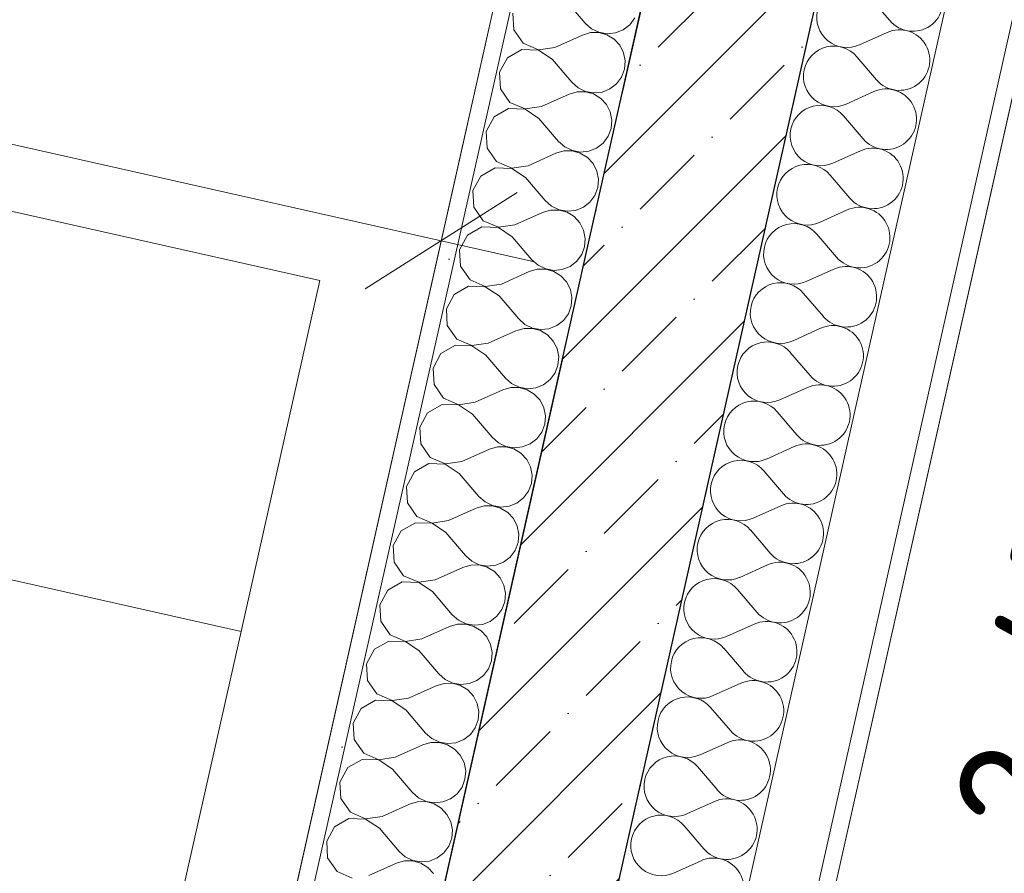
# Model space of a CAD drawing. Header units: millimetres. Extents: x -7218036 to -6972305, y 6116614 to 6334349.
# Tile 177 of 184: x -7168273 to -7167113, y 6147984 to 6148989. Entities that reach past the tile are written whole.
import ezdxf
from ezdxf.enums import TextEntityAlignment as Align

# ---------------------------------------------------------------- set-up
doc = ezdxf.new("R2010")
doc.units = ezdxf.units.MM
doc.header["$MEASUREMENT"] = 0
doc.linetypes.add('Штрихпунктирная', pattern=[670.277762, 352.777767, -176.388884, 0, -141.111112])
for name, color, linetype in [('S - МОП.АР', 7, 'Continuous'), ('АР-Стены_внешние_.АР', 7, 'Continuous'), ('АР-Стены_внутренние_пилоны.АР', 7, 'Continuous'), ('АР-Чертеж-Оси_Осевые размеры.АР', 7, 'Continuous'), ('АР-Чертеж-Размеры.АР', 7, 'Continuous')]:
    doc.layers.add(name, color=color, linetype=linetype)
for name, color, linetype, lineweight in [('АР-Отметки высот.АР_Ном._пера__120', 7, 'Continuous', 0), ('АР-Стены_внешние_.АР_Ном._пера__1', 7, 'Continuous', 0), ('АР-Стены_внешние_.АР_Ном._пера__120', 7, 'Continuous', 0), ('АР-Стены_внутренние_пилоны.АР_Ном._пера__1', 7, 'Continuous', 30), ('АР-Чертеж-Оси_Осевые размеры.АР_Ном._пера__1', 7, 'Continuous', 0), ('АР-Чертеж-Оси_Осевые размеры.АР_Ном._пера__120', 7, 'Continuous', 0), ('АР-Чертеж-Размеры.АР_Ном._пера__1', 7, 'Continuous', 0)]:
    doc.layers.add(name, color=color, linetype=linetype, lineweight=lineweight)
doc.styles.add('РЎР“Р•РќР•Р\xa0Р\x98Р\xa0_РЎРўР\x98Р›Р¬_3', font='GOTHIC.TTF')
doc.styles.add('РЎР“Р•РќР•Р\xa0Р\x98Р\xa0_РЎРўР\x98Р›Р¬_5', font='GOST_Common.ttf')
doc.dimstyles.new('СГЕНЕРИР_СТИЛЬ__1', dxfattribs={"dimtxt": 150, "dimasz": 142.5, "dimexe": 0.18, "dimexo": 0.0625, "dimgap": 0, "dimtad": 1, "dimdec": 0, "dimzin": 0, "dimdsep": 46, "dimtxsty": 'РЎР“Р•РќР•Р\xa0Р\x98Р\xa0_РЎРўР\x98Р›Р¬_5', "dimblk": 'ARROWHEAD_6', "dimblk1": 'ARROWHEAD_6', "dimblk2": 'ARROWHEAD_6', "dimcen": 0.09, "dimse1": 1, "dimse2": 1, "dimclrd": 7, "dimclre": 7, "dimclrt": 7, "dimazin": 0, "dimtfac": 1, "dimtdec": 4, "dimtmove": 0, "dimatfit": 3, "dimfxl": 1, "dimtolj": 1, "dimtzin": 0, "dimarcsym": 0})
doc.dimstyles.new('СГЕНЕРИР_СТИЛЬ__2', dxfattribs={"dimtxt": 150, "dimasz": 142.5, "dimexe": 0.18, "dimexo": 0.0625, "dimgap": 0, "dimtad": 1, "dimdec": 0, "dimzin": 0, "dimdsep": 46, "dimtxsty": 'РЎР“Р•РќР•Р\xa0Р\x98Р\xa0_РЎРўР\x98Р›Р¬_5', "dimblk": 'ARROWHEAD_6', "dimblk1": 'ARROWHEAD_6', "dimblk2": 'ARROWHEAD_6', "dimcen": 0.09, "dimse1": 1, "dimse2": 1, "dimclrd": 7, "dimclre": 7, "dimclrt": 7, "dimazin": 0, "dimtfac": 1, "dimtdec": 4, "dimtmove": 2, "dimatfit": 3, "dimfxl": 1, "dimtolj": 1, "dimtzin": 0, "dimarcsym": 0})
doc.dimstyles.new('СГЕНЕРИР_СТИЛЬ__5', dxfattribs={"dimtxt": 400, "dimasz": 142.5, "dimexe": 0.18, "dimexo": 0.0625, "dimgap": 0, "dimtad": 1, "dimdec": 0, "dimzin": 0, "dimdsep": 46, "dimtxsty": 'РЎР“Р•РќР•Р\xa0Р\x98Р\xa0_РЎРўР\x98Р›Р¬_3', "dimblk": 'ARROWHEAD_6', "dimblk1": 'ARROWHEAD_6', "dimblk2": 'ARROWHEAD_6', "dimcen": 0.09, "dimse1": 1, "dimse2": 1, "dimclrd": 7, "dimclre": 7, "dimclrt": 7, "dimazin": 0, "dimtfac": 1, "dimtdec": 4, "dimtmove": 2, "dimatfit": 3, "dimfxl": 1, "dimtolj": 1, "dimtzin": 0, "dimarcsym": 0})

# ---------------------------------------------------------------- blocks, each defined once
blk = doc.blocks.new('*X751', base_point=(-6566190.3, 6562677.8))
at = {"layer": 'АР-Стены_внешние_.АР_Ном._пера__1', "color": 7, "linetype": 'Continuous', "lineweight": 0}
for p, q in [((-7167248.2, 6148988.1), (-7167271.4, 6149015.2)), ((-7167251.3, 6148974.1), (-7167283.9, 6148959.5)), ((-7167263.8, 6148918.4), (-7167287, 6148945.5)), ((-7167267, 6148904.4), (-7167299.5, 6148889.8)), ((-7167279.5, 6148848.7), (-7167302.7, 6148875.9)), ((-7167282.6, 6148834.7), (-7167315.2, 6148820.1)), ((-7167295.1, 6148779), (-7167318.3, 6148806.2)), ((-7167298.3, 6148765.1), (-7167330.8, 6148750.4)), ((-7167310.8, 6148709.3), (-7167334, 6148736.5)), ((-7167313.9, 6148695.4), (-7167346.5, 6148680.7)), ((-7167326.4, 6148639.6), (-7167349.6, 6148666.8)), ((-7167329.6, 6148625.7), (-7167362.1, 6148611)), ((-7167342.1, 6148569.9), (-7167365.3, 6148597.1)), ((-7167345.2, 6148556), (-7167377.8, 6148541.3)), ((-7167357.7, 6148500.2), (-7167380.9, 6148527.4)), ((-7167360.9, 6148486.3), (-7167393.4, 6148471.6)), ((-7167373.4, 6148430.5), (-7167396.6, 6148457.7)), ((-7167376.5, 6148416.6), (-7167409.1, 6148401.9)), ((-7167389, 6148360.8), (-7167412.2, 6148388)), ((-7167392.2, 6148346.9), (-7167424.8, 6148332.2)), ((-7167404.7, 6148291.1), (-7167427.9, 6148318.3)), ((-7167407.8, 6148277.2), (-7167440.4, 6148262.6)), ((-7167420.4, 6148221.5), (-7167443.5, 6148248.6)), ((-7167423.5, 6148207.5), (-7167456.1, 6148192.9)), ((-7167436, 6148151.8), (-7167459.2, 6148178.9)), ((-7167439.1, 6148137.8), (-7167471.7, 6148123.2)), ((-7167451.7, 6148082.1), (-7167474.8, 6148109.2)), ((-7167454.8, 6148068.1), (-7167487.4, 6148053.5)), ((-7167467.3, 6148012.4), (-7167490.5, 6148039.5)), ((-7167470.4, 6147998.4), (-7167503, 6147983.8))]:
    blk.add_line(p, q, dxfattribs=at)
for centre, start, end in [((-7167221, 6149011.2), 220.4716, 114.2114), ((-7167298.5, 6148992.1), 167.3415, 294.2114), ((-7167236.7, 6148941.6), 220.4716, 114.2114), ((-7167314.2, 6148922.4), 40.4716, 167.3415), ((-7167314.2, 6148922.4), 167.3415, 294.2114), ((-7167252.3, 6148871.9), 220.4716, 114.2114), ((-7167329.8, 6148852.7), 40.4716, 167.3415), ((-7167329.8, 6148852.7), 167.3415, 294.2114), ((-7167268, 6148802.2), 220.4716, 114.2114), ((-7167345.5, 6148783), 40.4716, 167.3415), ((-7167345.5, 6148783), 167.3415, 294.2114), ((-7167283.6, 6148732.5), 220.4716, 114.2114), ((-7167361.1, 6148713.3), 40.4716, 167.3415), ((-7167361.1, 6148713.3), 167.3415, 294.2114), ((-7167299.3, 6148662.8), 220.4716, 114.2114), ((-7167376.8, 6148643.6), 40.4716, 167.3415), ((-7167376.8, 6148643.6), 167.3415, 294.2114), ((-7167314.9, 6148593.1), 220.4716, 114.2114), ((-7167392.4, 6148573.9), 40.4716, 167.3415), ((-7167392.4, 6148573.9), 167.3415, 294.2114), ((-7167330.6, 6148523.4), 220.4716, 114.2114), ((-7167408.1, 6148504.2), 40.4716, 167.3415), ((-7167408.1, 6148504.2), 167.3415, 294.2114), ((-7167346.2, 6148453.7), 220.4716, 114.2114), ((-7167423.7, 6148434.5), 40.4716, 167.3415), ((-7167423.7, 6148434.5), 167.3415, 294.2114), ((-7167361.9, 6148384), 220.4716, 114.2114), ((-7167439.4, 6148364.8), 40.4716, 167.3415), ((-7167439.4, 6148364.8), 167.3415, 294.2114), ((-7167377.5, 6148314.3), 220.4716, 114.2114), ((-7167455.1, 6148295.1), 40.4716, 167.3415), ((-7167455.1, 6148295.1), 167.3415, 294.2114), ((-7167393.2, 6148244.6), 220.4716, 114.2114), ((-7167470.7, 6148225.4), 40.4716, 167.3415), ((-7167470.7, 6148225.4), 167.3415, 294.2114), ((-7167408.8, 6148174.9), 220.4716, 114.2114), ((-7167486.4, 6148155.7), 40.4716, 167.3415), ((-7167486.4, 6148155.7), 167.3415, 294.2114), ((-7167424.5, 6148105.2), 220.4716, 114.2114), ((-7167502, 6148086.1), 40.4716, 167.3415), ((-7167502, 6148086.1), 167.3415, 294.2114), ((-7167440.1, 6148035.6), 220.4716, 114.2114), ((-7167517.7, 6148016.4), 40.4716, 167.3415), ((-7167517.7, 6148016.4), 167.3415, 294.2114), ((-7167455.8, 6147965.9), 220.4716, 114.2114)]:
    blk.add_arc(centre, 35.7, start, end, dxfattribs=at)
blk = doc.blocks.new('Стена_259_7', base_point=(-7167944.2, 6146752.9))
at = {"layer": 'АР-Стены_внешние_.АР', "linetype": 'Continuous', "lineweight": 0, "true_color": 0x000000}
h = blk.add_hatch(dxfattribs=at)
h.set_pattern_fill('ЖЕЛЕЗОБЕТОН__PROJECT__0007', color=18, style=0, pattern_type=2)
h.set_pattern_definition([(45, (-6566190.34, 6562677.8), (-84.852814, 84.852814), []), (45, (-6566232.77, 6562720.22), (-84.852814, 84.852814), [90, -30, 0, -30])])
h.paths.add_polyline_path([(-7167484.1, 6149170.1), (-7167507.2, 6149154.8), (-7168046.1, 6146755.3), (-7167805.2, 6146915.3), (-7167307.7, 6149130.5)])
at = {"layer": 'АР-Стены_внешние_.АР_Ном._пера__1', "color": 7, "linetype": 'Continuous', "lineweight": 0}
for p, q in [((-7167523.6, 6147119.6), (-7167006.6, 6149421.6)), ((-7167606, 6147117.6), (-7167117.5, 6149292.8))]:
    blk.add_line(p, q, dxfattribs=at)
at = {"layer": 'АР-Стены_внешние_.АР_Ном._пера__1', "color": 7, "linetype": 'Continuous', "lineweight": 30}
blk.add_line((-7167769.9, 6147072.5), (-7167307.7, 6149130.5), dxfattribs=at)
at = {"layer": 'АР-Стены_внешние_.АР_Ном._пера__1', "color": 7, "linetype": 'Continuous', "lineweight": 0, "flags": 128}
blk.add_lwpolyline([(-7167504.1, 6147115.2), (-7166969.5, 6149495.3)], dxfattribs=at)
at = {"layer": 'АР-Стены_внешние_.АР_Ном._пера__1', "color": 7, "linetype": 'Continuous', "lineweight": 30, "flags": 128}
blk.add_lwpolyline([(-7167507.2, 6149154.8), (-7168046.1, 6146755.3)], dxfattribs=at)
at = {"layer": 'АР-Стены_внешние_.АР', "color": 7, "lineweight": 0}
blk.add_blockref('*X751', (-6566190.3, 6562677.8), dxfattribs=at)
blk = doc.blocks.new('Стандартный Маркер Сетки[149]_7', base_point=(-7167491.3, 6149223.3))
at = {"layer": 'АР-Чертеж-Оси_Осевые размеры.АР_Ном._пера__120', "color": 7, "linetype": 'Штрихпунктирная', "lineweight": 0}
for q in [(-7167491.3, 6149223.3), (-7172273, 6127933.2)]:
    blk.add_line((-7167710.4, 6148247.6), q, dxfattribs=at)
at = {"layer": 'АР-Чертеж-Оси_Осевые размеры.АР_Ном._пера__120', "color": 7, "lineweight": 0, "style": 'РЎР“Р•РќР•Р\xa0Р\x98Р\xa0_РЎРўР\x98Р›Р¬_3'}
blk.add_attdef('AC_MarkerText_1', text='', height=350, rotation=347.3417, dxfattribs=at).set_placement((-7172531.7, 6126650.8), align=Align.TOP_CENTER)
blk = doc.blocks.new('Стандартный Маркер Сетки[181]_7', base_point=(-7167491.3, 6149223.3))
at = {"layer": 'АР-Чертеж-Оси_Осевые размеры.АР_Ном._пера__120', "color": 7, "linetype": 'Штрихпунктирная', "lineweight": 0}
for q in [(-7167491.3, 6149223.3), (-7172273, 6127933.2)]:
    blk.add_line((-7167710.4, 6148247.6), q, dxfattribs=at)
at = {"layer": 'АР-Чертеж-Оси_Осевые размеры.АР_Ном._пера__120', "color": 7, "lineweight": 0, "style": 'РЎР“Р•РќР•Р\xa0Р\x98Р\xa0_РЎРўР\x98Р›Р¬_3'}
blk.add_attdef('AC_MarkerText_1', text='', height=350, rotation=347.3417, dxfattribs=at).set_placement((-7172531.7, 6126650.8), align=Align.TOP_CENTER)
blk = doc.blocks.new('*D1024', base_point=(-6566190.3, 6562677.8))
at = {"layer": 'АР-Чертеж-Размеры.АР_Ном._пера__1', "color": 7, "linetype": 'Continuous', "lineweight": 0, "transparency": 16777216}
for p, q in [((-7169700, 6149016.5), (-7169638.3, 6149291)), ((-7169579.5, 6149210.5), (-7169758.8, 6149097)), ((-7169778.9, 6149178.4), (-7169669.1, 6149153.8)), ((-7169669.1, 6149153.8), (-7167776.7, 6148728.7)), ((-7167807.5, 6148591.5), (-7167745.9, 6148865.9)), ((-7167866.3, 6148672), (-7167687.1, 6148785.5)), ((-7167776.7, 6148728.7), (-7167666.9, 6148704.1))]:
    blk.add_line(p, q, dxfattribs=at)
at = {"layer": 'АР-Чертеж-Размеры.АР_Ном._пера__1', "color": 7, "lineweight": 0, "transparency": 16777216, "insert": (-7169147.2, 6149067.3), "char_height": 150, "attachment_point": 7, "rotation": 347.3417, "style": 'РЎР“Р•РќР•Р\xa0Р\x98Р\xa0_РЎРўР\x98Р›Р¬_5'}
blk.add_mtext('\\A1;{\\pql;\\fGOST Common|b0|i0|c204|p0;\\W1.000000;1\xa0940}', dxfattribs=at)
blk = doc.blocks.new('ARROWHEAD_6')
at = {"color": 0, "linetype": 'Continuous', "lineweight": 0}
for p, q in [((-0.5, -0.5), (0.5, 0.5)), ((0, 0), (-1, 0))]:
    blk.add_line(p, q, dxfattribs=at)
blk = doc.blocks.new('*D1042', base_point=(-6566190.3, 6562677.8))
at = {"layer": 'АР-Чертеж-Размеры.АР_Ном._пера__1', "color": 7, "linetype": 'Continuous', "lineweight": 0, "transparency": 16777216}
for p, q in [((-7168033.3, 6150234.8), (-7168095, 6149960.4)), ((-7167974.6, 6150154.3), (-7168153.8, 6150040.8)), ((-7168064.2, 6150097.6), (-7168173.9, 6150122.2)), ((-7166112.8, 6149659.3), (-7168064.2, 6150097.6)), ((-7166082, 6149796.5), (-7166143.6, 6149522.1)), ((-7166202.4, 6149602.5), (-7166023.2, 6149716)), ((-7166003, 6149634.6), (-7166112.8, 6149659.3))]:
    blk.add_line(p, q, dxfattribs=at)
at = {"layer": 'АР-Чертеж-Размеры.АР_Ном._пера__1', "color": 7, "lineweight": 0, "transparency": 16777216, "insert": (-7167314.5, 6149959.9), "char_height": 150, "attachment_point": 7, "rotation": 347.3417, "style": 'РЎР“Р•РќР•Р\xa0Р\x98Р\xa0_РЎРўР\x98Р›Р¬_5'}
blk.add_mtext('\\A1;{\\pql;\\fGOST Common|b0|i0|c204|p0;\\W1.000000;2\xa0000}', dxfattribs=at)
blk = doc.blocks.new('*D1242', base_point=(-6566190.3, 6562677.8))
at = {"layer": 'АР-Чертеж-Размеры.АР_Ном._пера__1', "color": 7, "linetype": 'Continuous', "lineweight": 0, "transparency": 16777216}
for p, q in [((-7166676.5, 6149450), (-7166651.9, 6149559.7)), ((-7166619.8, 6149360.4), (-7166733.3, 6149539.6)), ((-7166539.3, 6149419.2), (-7166813.7, 6149480.8)), ((-7167215.5, 6147050.4), (-7166676.5, 6149450)), ((-7167272.2, 6147140), (-7167158.7, 6146960.8)), ((-7167078.2, 6147019.6), (-7167352.7, 6147081.2)), ((-7167240.1, 6146940.7), (-7167215.5, 6147050.4))]:
    blk.add_line(p, q, dxfattribs=at)
at = {"layer": 'АР-Чертеж-Размеры.АР_Ном._пера__1', "color": 7, "lineweight": 0, "transparency": 16777216, "insert": (-7167029.2, 6148016.7), "char_height": 150, "attachment_point": 7, "rotation": 77.3417, "style": 'РЎР“Р•РќР•Р\xa0Р\x98Р\xa0_РЎРўР\x98Р›Р¬_5'}
blk.add_mtext('\\A1;{\\pql;\\fGOST Common|b0|i0|c204|p0;\\W1.000000;2\xa0459}', dxfattribs=at)
blk = doc.blocks.new('*X1320', base_point=(-6566190.3, 6562677.8))
at = {"layer": 'АР-Стены_внутренние_пилоны.АР_Ном._пера__1', "color": 7, "linetype": 'Continuous', "lineweight": 0}
for p, q in [((-7167630.3, 6149012.3), (-7167607.1, 6148985.1)), ((-7167692.3, 6148996.9), (-7167691.2, 6148977.4)), ((-7167607.1, 6148985.1), (-7167599.7, 6148978.5)), ((-7167554.4, 6148983.3), (-7167548.6, 6148991.2)), ((-7167691.2, 6148977.4), (-7167680.1, 6148961.4)), ((-7167600.8, 6148973.9), (-7167610.3, 6148971.1)), ((-7167590.9, 6148974), (-7167600.8, 6148973.9)), ((-7167599.7, 6148978.5), (-7167590.9, 6148974.3)), ((-7167590.9, 6148974.3), (-7167581.2, 6148972.6)), ((-7167581.4, 6148971.4), (-7167590.9, 6148974)), ((-7167581.2, 6148972.6), (-7167571.4, 6148973.6)), ((-7167571.4, 6148973.6), (-7167562.2, 6148977.3)), ((-7167562.2, 6148977.3), (-7167554.4, 6148983.3)), ((-7167680.1, 6148961.4), (-7167662.1, 6148953.7)), ((-7167642.8, 6148956.5), (-7167610.3, 6148971.1)), ((-7167573, 6148966.2), (-7167581.4, 6148971.4)), ((-7167566.3, 6148959), (-7167573, 6148966.2)), ((-7167681.7, 6148954.1), (-7167698.7, 6148944.4)), ((-7167662.2, 6148953.4), (-7167681.7, 6148954.1)), ((-7167646, 6148942.6), (-7167662.2, 6148953.4)), ((-7167662.1, 6148953.7), (-7167642.8, 6148956.5)), ((-7167561.9, 6148950.2), (-7167566.3, 6148959)), ((-7167560, 6148940.6), (-7167561.9, 6148950.2)), ((-7167698.7, 6148944.4), (-7167708, 6148927.2)), ((-7167646, 6148942.6), (-7167622.8, 6148915.4)), ((-7167560.8, 6148930.7), (-7167560, 6148940.6)), ((-7167708, 6148927.2), (-7167706.9, 6148907.7)), ((-7167564.2, 6148921.5), (-7167560.8, 6148930.7)), ((-7167622.8, 6148915.4), (-7167615.4, 6148908.8)), ((-7167570.1, 6148913.6), (-7167564.2, 6148921.5)), ((-7167706.9, 6148907.7), (-7167695.7, 6148891.7)), ((-7167616.5, 6148904.2), (-7167625.9, 6148901.5)), ((-7167606.6, 6148904.3), (-7167616.5, 6148904.2)), ((-7167615.4, 6148908.8), (-7167606.5, 6148904.6)), ((-7167597.1, 6148901.7), (-7167606.6, 6148904.3)), ((-7167606.5, 6148904.6), (-7167596.8, 6148902.9)), ((-7167596.8, 6148902.9), (-7167587, 6148903.9)), ((-7167587, 6148903.9), (-7167577.9, 6148907.6)), ((-7167577.9, 6148907.6), (-7167570.1, 6148913.6)), ((-7167695.7, 6148891.7), (-7167677.8, 6148884)), ((-7167658.5, 6148886.8), (-7167625.9, 6148901.5)), ((-7167588.7, 6148896.5), (-7167597.1, 6148901.7)), ((-7167582, 6148889.3), (-7167588.7, 6148896.5)), ((-7167697.4, 6148884.4), (-7167714.3, 6148874.7)), ((-7167677.9, 6148883.7), (-7167697.4, 6148884.4)), ((-7167661.6, 6148872.9), (-7167677.9, 6148883.7)), ((-7167677.8, 6148884), (-7167658.5, 6148886.8)), ((-7167577.5, 6148880.5), (-7167582, 6148889.3)), ((-7167575.6, 6148870.9), (-7167577.5, 6148880.5)), ((-7167714.3, 6148874.7), (-7167723.6, 6148857.5)), ((-7167661.6, 6148872.9), (-7167638.4, 6148845.7)), ((-7167576.4, 6148861), (-7167575.6, 6148870.9)), ((-7167723.6, 6148857.5), (-7167722.6, 6148838)), ((-7167579.9, 6148851.8), (-7167576.4, 6148861)), ((-7167638.4, 6148845.7), (-7167631.1, 6148839.2)), ((-7167585.8, 6148843.9), (-7167579.9, 6148851.8)), ((-7167722.6, 6148838), (-7167711.4, 6148822)), ((-7167632.1, 6148834.5), (-7167641.6, 6148831.8)), ((-7167622.3, 6148834.6), (-7167632.1, 6148834.5)), ((-7167631.1, 6148839.2), (-7167622.2, 6148834.9)), ((-7167612.8, 6148832), (-7167622.3, 6148834.6)), ((-7167622.2, 6148834.9), (-7167612.5, 6148833.2)), ((-7167612.5, 6148833.2), (-7167602.7, 6148834.2)), ((-7167602.7, 6148834.2), (-7167593.6, 6148837.9)), ((-7167593.6, 6148837.9), (-7167585.8, 6148843.9)), ((-7167711.4, 6148822), (-7167693.5, 6148814.3)), ((-7167674.2, 6148817.1), (-7167641.6, 6148831.8)), ((-7167604.4, 6148826.9), (-7167612.8, 6148832)), ((-7167597.7, 6148819.6), (-7167604.4, 6148826.9)), ((-7167713, 6148814.7), (-7167730, 6148805)), ((-7167693.5, 6148814), (-7167713, 6148814.7)), ((-7167693.5, 6148814.3), (-7167674.2, 6148817.1)), ((-7167677.3, 6148803.2), (-7167693.5, 6148814)), ((-7167593.2, 6148810.8), (-7167597.7, 6148819.6)), ((-7167591.3, 6148801.2), (-7167593.2, 6148810.8)), ((-7167730, 6148805), (-7167739.3, 6148787.8)), ((-7167677.3, 6148803.2), (-7167654.1, 6148776)), ((-7167592.1, 6148791.4), (-7167591.3, 6148801.2)), ((-7167739.3, 6148787.8), (-7167738.2, 6148768.4)), ((-7167595.6, 6148782.1), (-7167592.1, 6148791.4)), ((-7167654.1, 6148776), (-7167646.7, 6148769.5)), ((-7167601.4, 6148774.2), (-7167595.6, 6148782.1)), ((-7167738.2, 6148768.4), (-7167727.1, 6148752.3)), ((-7167647.8, 6148764.8), (-7167657.2, 6148762.1)), ((-7167637.9, 6148764.9), (-7167647.8, 6148764.8)), ((-7167646.7, 6148769.5), (-7167637.9, 6148765.2)), ((-7167637.9, 6148765.2), (-7167628.2, 6148763.5)), ((-7167628.4, 6148762.3), (-7167637.9, 6148764.9)), ((-7167628.2, 6148763.5), (-7167618.4, 6148764.5)), ((-7167618.4, 6148764.5), (-7167609.2, 6148768.2)), ((-7167609.2, 6148768.2), (-7167601.4, 6148774.2)), ((-7167727.1, 6148752.3), (-7167709.1, 6148744.6)), ((-7167689.8, 6148747.4), (-7167657.2, 6148762.1)), ((-7167620, 6148757.2), (-7167628.4, 6148762.3)), ((-7167613.3, 6148749.9), (-7167620, 6148757.2)), ((-7167728.7, 6148745), (-7167745.7, 6148735.3)), ((-7167709.2, 6148744.3), (-7167728.7, 6148745)), ((-7167693, 6148733.5), (-7167709.2, 6148744.3)), ((-7167709.1, 6148744.6), (-7167689.8, 6148747.4)), ((-7167608.9, 6148741.2), (-7167613.3, 6148749.9)), ((-7167607, 6148731.5), (-7167608.9, 6148741.2)), ((-7167745.7, 6148735.3), (-7167755, 6148718.2)), ((-7167693, 6148733.5), (-7167669.8, 6148706.3)), ((-7167607.8, 6148721.7), (-7167607, 6148731.5)), ((-7167755, 6148718.2), (-7167753.9, 6148698.7)), ((-7167611.2, 6148712.4), (-7167607.8, 6148721.7)), ((-7167669.8, 6148706.3), (-7167662.4, 6148699.8)), ((-7167617.1, 6148704.5), (-7167611.2, 6148712.4)), ((-7167753.9, 6148698.7), (-7167742.7, 6148682.7)), ((-7167663.5, 6148695.1), (-7167672.9, 6148692.4)), ((-7167653.6, 6148695.2), (-7167663.5, 6148695.1)), ((-7167662.4, 6148699.8), (-7167653.5, 6148695.5)), ((-7167644.1, 6148692.6), (-7167653.6, 6148695.2)), ((-7167653.5, 6148695.5), (-7167643.8, 6148693.8)), ((-7167643.8, 6148693.8), (-7167634, 6148694.8)), ((-7167634, 6148694.8), (-7167624.9, 6148698.5)), ((-7167624.9, 6148698.5), (-7167617.1, 6148704.5)), ((-7167742.7, 6148682.7), (-7167724.8, 6148674.9)), ((-7167705.5, 6148677.7), (-7167672.9, 6148692.4)), ((-7167635.7, 6148687.5), (-7167644.1, 6148692.6)), ((-7167629, 6148680.2), (-7167635.7, 6148687.5)), ((-7167744.4, 6148675.3), (-7167761.3, 6148665.6)), ((-7167724.9, 6148674.6), (-7167744.4, 6148675.3)), ((-7167708.6, 6148663.8), (-7167724.9, 6148674.6)), ((-7167724.8, 6148674.9), (-7167705.5, 6148677.7)), ((-7167624.5, 6148671.5), (-7167629, 6148680.2)), ((-7167622.6, 6148661.8), (-7167624.5, 6148671.5)), ((-7167761.3, 6148665.6), (-7167770.6, 6148648.5)), ((-7167708.6, 6148663.8), (-7167685.4, 6148636.6)), ((-7167623.4, 6148652), (-7167622.6, 6148661.8)), ((-7167770.6, 6148648.5), (-7167769.6, 6148629)), ((-7167626.9, 6148642.8), (-7167623.4, 6148652)), ((-7167685.4, 6148636.6), (-7167678.1, 6148630.1)), ((-7167632.8, 6148634.8), (-7167626.9, 6148642.8)), ((-7167769.6, 6148629), (-7167758.4, 6148613)), ((-7167679.1, 6148625.5), (-7167688.6, 6148622.7)), ((-7167669.3, 6148625.5), (-7167679.1, 6148625.5)), ((-7167678.1, 6148630.1), (-7167669.2, 6148625.8)), ((-7167659.8, 6148622.9), (-7167669.3, 6148625.5)), ((-7167669.2, 6148625.8), (-7167659.5, 6148624.1)), ((-7167659.5, 6148624.1), (-7167649.7, 6148625.1)), ((-7167649.7, 6148625.1), (-7167640.6, 6148628.8)), ((-7167640.6, 6148628.8), (-7167632.8, 6148634.8)), ((-7167758.4, 6148613), (-7167740.5, 6148605.2)), ((-7167721.2, 6148608.1), (-7167688.6, 6148622.7)), ((-7167651.4, 6148617.8), (-7167659.8, 6148622.9)), ((-7167644.7, 6148610.6), (-7167651.4, 6148617.8)), ((-7167760, 6148605.6), (-7167777, 6148595.9)), ((-7167740.5, 6148604.9), (-7167760, 6148605.6)), ((-7167740.5, 6148605.2), (-7167721.2, 6148608.1)), ((-7167724.3, 6148594.1), (-7167740.5, 6148604.9)), ((-7167640.2, 6148601.8), (-7167644.7, 6148610.6)), ((-7167638.3, 6148592.1), (-7167640.2, 6148601.8)), ((-7167777, 6148595.9), (-7167786.3, 6148578.8)), ((-7167724.3, 6148594.1), (-7167701.1, 6148566.9)), ((-7167639.1, 6148582.3), (-7167638.3, 6148592.1)), ((-7167786.3, 6148578.8), (-7167785.2, 6148559.3)), ((-7167642.6, 6148573.1), (-7167639.1, 6148582.3)), ((-7167701.1, 6148566.9), (-7167693.7, 6148560.4)), ((-7167648.4, 6148565.1), (-7167642.6, 6148573.1)), ((-7167785.2, 6148559.3), (-7167774.1, 6148543.3)), ((-7167694.8, 6148555.8), (-7167704.2, 6148553)), ((-7167684.9, 6148555.8), (-7167694.8, 6148555.8)), ((-7167693.7, 6148560.4), (-7167684.9, 6148556.1)), ((-7167684.9, 6148556.1), (-7167675.2, 6148554.4)), ((-7167675.4, 6148553.2), (-7167684.9, 6148555.8)), ((-7167675.2, 6148554.4), (-7167665.4, 6148555.5)), ((-7167665.4, 6148555.5), (-7167656.2, 6148559.1)), ((-7167656.2, 6148559.1), (-7167648.4, 6148565.1)), ((-7167774.1, 6148543.3), (-7167756.1, 6148535.5)), ((-7167736.8, 6148538.4), (-7167704.2, 6148553)), ((-7167667, 6148548.1), (-7167675.4, 6148553.2)), ((-7167660.3, 6148540.9), (-7167667, 6148548.1)), ((-7167775.7, 6148535.9), (-7167792.7, 6148526.2)), ((-7167756.2, 6148535.3), (-7167775.7, 6148535.9)), ((-7167740, 6148524.4), (-7167756.2, 6148535.3)), ((-7167756.1, 6148535.5), (-7167736.8, 6148538.4)), ((-7167655.8, 6148532.1), (-7167660.3, 6148540.9)), ((-7167653.9, 6148522.4), (-7167655.8, 6148532.1)), ((-7167792.7, 6148526.2), (-7167802, 6148509.1)), ((-7167740, 6148524.4), (-7167716.8, 6148497.3)), ((-7167654.8, 6148512.6), (-7167653.9, 6148522.4)), ((-7167802, 6148509.1), (-7167800.9, 6148489.6)), ((-7167658.2, 6148503.4), (-7167654.8, 6148512.6)), ((-7167716.8, 6148497.3), (-7167709.4, 6148490.7)), ((-7167664.1, 6148495.4), (-7167658.2, 6148503.4)), ((-7167800.9, 6148489.6), (-7167789.7, 6148473.6)), ((-7167710.5, 6148486.1), (-7167719.9, 6148483.3)), ((-7167700.6, 6148486.1), (-7167710.5, 6148486.1)), ((-7167709.4, 6148490.7), (-7167700.5, 6148486.4)), ((-7167691.1, 6148483.5), (-7167700.6, 6148486.1)), ((-7167700.5, 6148486.4), (-7167690.8, 6148484.7)), ((-7167690.8, 6148484.7), (-7167681, 6148485.8)), ((-7167681, 6148485.8), (-7167671.9, 6148489.4)), ((-7167671.9, 6148489.4), (-7167664.1, 6148495.4)), ((-7167789.7, 6148473.6), (-7167771.8, 6148465.8)), ((-7167752.5, 6148468.7), (-7167719.9, 6148483.3)), ((-7167682.7, 6148478.4), (-7167691.1, 6148483.5)), ((-7167676, 6148471.2), (-7167682.7, 6148478.4)), ((-7167791.4, 6148466.2), (-7167808.3, 6148456.5)), ((-7167771.9, 6148465.6), (-7167791.4, 6148466.2)), ((-7167755.6, 6148454.7), (-7167771.9, 6148465.6)), ((-7167771.8, 6148465.8), (-7167752.5, 6148468.7)), ((-7167671.5, 6148462.4), (-7167676, 6148471.2)), ((-7167669.6, 6148452.7), (-7167671.5, 6148462.4)), ((-7167808.3, 6148456.5), (-7167817.6, 6148439.4)), ((-7167755.6, 6148454.7), (-7167732.4, 6148427.6)), ((-7167670.4, 6148442.9), (-7167669.6, 6148452.7)), ((-7167817.6, 6148439.4), (-7167816.6, 6148419.9)), ((-7167673.9, 6148433.7), (-7167670.4, 6148442.9)), ((-7167732.4, 6148427.6), (-7167725.1, 6148421)), ((-7167679.8, 6148425.8), (-7167673.9, 6148433.7)), ((-7167816.6, 6148419.9), (-7167805.4, 6148403.9)), ((-7167726.1, 6148416.4), (-7167735.6, 6148413.6)), ((-7167716.3, 6148416.5), (-7167726.1, 6148416.4)), ((-7167725.1, 6148421), (-7167716.2, 6148416.7)), ((-7167706.8, 6148413.8), (-7167716.3, 6148416.5)), ((-7167716.2, 6148416.7), (-7167706.5, 6148415)), ((-7167706.5, 6148415), (-7167696.7, 6148416.1)), ((-7167696.7, 6148416.1), (-7167687.6, 6148419.7)), ((-7167687.6, 6148419.7), (-7167679.8, 6148425.8)), ((-7167805.4, 6148403.9), (-7167787.5, 6148396.2)), ((-7167768.2, 6148399), (-7167735.6, 6148413.6)), ((-7167698.4, 6148408.7), (-7167706.8, 6148413.8)), ((-7167691.7, 6148401.5), (-7167698.4, 6148408.7)), ((-7167807, 6148396.5), (-7167824, 6148386.9)), ((-7167787.5, 6148395.9), (-7167807, 6148396.5)), ((-7167787.5, 6148396.2), (-7167768.2, 6148399)), ((-7167771.3, 6148385.1), (-7167787.5, 6148395.9)), ((-7167687.2, 6148392.7), (-7167691.7, 6148401.5)), ((-7167685.3, 6148383), (-7167687.2, 6148392.7)), ((-7167824, 6148386.9), (-7167833.3, 6148369.7)), ((-7167771.3, 6148385.1), (-7167748.1, 6148357.9)), ((-7167686.1, 6148373.2), (-7167685.3, 6148383)), ((-7167833.3, 6148369.7), (-7167832.2, 6148350.2)), ((-7167689.6, 6148364), (-7167686.1, 6148373.2)), ((-7167748.1, 6148357.9), (-7167740.7, 6148351.3)), ((-7167695.4, 6148356.1), (-7167689.6, 6148364)), ((-7167832.2, 6148350.2), (-7167821.1, 6148334.2)), ((-7167741.8, 6148346.7), (-7167751.2, 6148343.9)), ((-7167731.9, 6148346.8), (-7167741.8, 6148346.7)), ((-7167740.7, 6148351.3), (-7167731.9, 6148347.1)), ((-7167731.9, 6148347.1), (-7167722.2, 6148345.4)), ((-7167722.4, 6148344.1), (-7167731.9, 6148346.8)), ((-7167722.2, 6148345.4), (-7167712.4, 6148346.4)), ((-7167712.4, 6148346.4), (-7167703.2, 6148350)), ((-7167703.2, 6148350), (-7167695.4, 6148356.1)), ((-7167821.1, 6148334.2), (-7167803.1, 6148326.5)), ((-7167783.8, 6148329.3), (-7167751.2, 6148343.9)), ((-7167714, 6148339), (-7167722.4, 6148344.1)), ((-7167707.3, 6148331.8), (-7167714, 6148339)), ((-7167822.7, 6148326.9), (-7167839.7, 6148317.2)), ((-7167803.2, 6148326.2), (-7167822.7, 6148326.9)), ((-7167787, 6148315.4), (-7167803.2, 6148326.2)), ((-7167803.1, 6148326.5), (-7167783.8, 6148329.3)), ((-7167702.8, 6148323), (-7167707.3, 6148331.8)), ((-7167700.9, 6148313.4), (-7167702.8, 6148323)), ((-7167839.7, 6148317.2), (-7167849, 6148300)), ((-7167787, 6148315.4), (-7167763.8, 6148288.2)), ((-7167701.8, 6148303.5), (-7167700.9, 6148313.4)), ((-7167849, 6148300), (-7167847.9, 6148280.5)), ((-7167705.2, 6148294.3), (-7167701.8, 6148303.5)), ((-7167763.8, 6148288.2), (-7167756.4, 6148281.6)), ((-7167711.1, 6148286.4), (-7167705.2, 6148294.3)), ((-7167847.9, 6148280.5), (-7167836.7, 6148264.5)), ((-7167757.5, 6148277), (-7167766.9, 6148274.2)), ((-7167747.6, 6148277.1), (-7167757.5, 6148277)), ((-7167756.4, 6148281.6), (-7167747.5, 6148277.4)), ((-7167738.1, 6148274.5), (-7167747.6, 6148277.1)), ((-7167747.5, 6148277.4), (-7167737.8, 6148275.7)), ((-7167737.8, 6148275.7), (-7167728, 6148276.7)), ((-7167728, 6148276.7), (-7167718.9, 6148280.4)), ((-7167718.9, 6148280.4), (-7167711.1, 6148286.4)), ((-7167836.7, 6148264.5), (-7167818.8, 6148256.8)), ((-7167799.5, 6148259.6), (-7167766.9, 6148274.2)), ((-7167729.7, 6148269.3), (-7167738.1, 6148274.5)), ((-7167723, 6148262.1), (-7167729.7, 6148269.3)), ((-7167838.4, 6148257.2), (-7167855.3, 6148247.5)), ((-7167818.9, 6148256.5), (-7167838.4, 6148257.2)), ((-7167802.6, 6148245.7), (-7167818.9, 6148256.5)), ((-7167818.8, 6148256.8), (-7167799.5, 6148259.6)), ((-7167718.5, 6148253.3), (-7167723, 6148262.1)), ((-7167716.6, 6148243.7), (-7167718.5, 6148253.3)), ((-7167855.3, 6148247.5), (-7167864.6, 6148230.3)), ((-7167802.6, 6148245.7), (-7167779.4, 6148218.5)), ((-7167717.4, 6148233.8), (-7167716.6, 6148243.7)), ((-7167864.6, 6148230.3), (-7167863.6, 6148210.8)), ((-7167720.9, 6148224.6), (-7167717.4, 6148233.8)), ((-7167779.4, 6148218.5), (-7167772.1, 6148212)), ((-7167726.8, 6148216.7), (-7167720.9, 6148224.6)), ((-7167863.6, 6148210.8), (-7167852.4, 6148194.8)), ((-7167773.1, 6148207.3), (-7167782.6, 6148204.6)), ((-7167763.3, 6148207.4), (-7167773.1, 6148207.3)), ((-7167772.1, 6148212), (-7167763.2, 6148207.7)), ((-7167753.8, 6148204.8), (-7167763.3, 6148207.4)), ((-7167763.2, 6148207.7), (-7167753.5, 6148206)), ((-7167753.5, 6148206), (-7167743.7, 6148207)), ((-7167743.7, 6148207), (-7167734.6, 6148210.7)), ((-7167734.6, 6148210.7), (-7167726.8, 6148216.7)), ((-7167852.4, 6148194.8), (-7167834.5, 6148187.1)), ((-7167815.2, 6148189.9), (-7167782.6, 6148204.6)), ((-7167745.4, 6148199.6), (-7167753.8, 6148204.8)), ((-7167738.7, 6148192.4), (-7167745.4, 6148199.6)), ((-7167854, 6148187.5), (-7167871, 6148177.8)), ((-7167834.5, 6148186.8), (-7167854, 6148187.5)), ((-7167834.5, 6148187.1), (-7167815.2, 6148189.9)), ((-7167818.3, 6148176), (-7167834.5, 6148186.8)), ((-7167734.2, 6148183.6), (-7167738.7, 6148192.4)), ((-7167732.3, 6148174), (-7167734.2, 6148183.6)), ((-7167871, 6148177.8), (-7167880.3, 6148160.6)), ((-7167818.3, 6148176), (-7167795.1, 6148148.8)), ((-7167733.1, 6148164.2), (-7167732.3, 6148174)), ((-7167880.3, 6148160.6), (-7167879.2, 6148141.2)), ((-7167736.6, 6148154.9), (-7167733.1, 6148164.2)), ((-7167795.1, 6148148.8), (-7167787.7, 6148142.3)), ((-7167742.4, 6148147), (-7167736.6, 6148154.9)), ((-7167879.2, 6148141.2), (-7167868.1, 6148125.1)), ((-7167788.8, 6148137.6), (-7167798.2, 6148134.9)), ((-7167778.9, 6148137.7), (-7167788.8, 6148137.6)), ((-7167787.7, 6148142.3), (-7167778.9, 6148138)), ((-7167778.9, 6148138), (-7167769.2, 6148136.3)), ((-7167769.4, 6148135.1), (-7167778.9, 6148137.7)), ((-7167769.2, 6148136.3), (-7167759.4, 6148137.3)), ((-7167759.4, 6148137.3), (-7167750.2, 6148141)), ((-7167750.2, 6148141), (-7167742.4, 6148147)), ((-7167868.1, 6148125.1), (-7167850.1, 6148117.4)), ((-7167830.8, 6148120.2), (-7167798.2, 6148134.9)), ((-7167761, 6148130), (-7167769.4, 6148135.1)), ((-7167754.3, 6148122.7), (-7167761, 6148130)), ((-7167869.7, 6148117.8), (-7167886.7, 6148108.1)), ((-7167850.2, 6148117.1), (-7167869.7, 6148117.8)), ((-7167834, 6148106.3), (-7167850.2, 6148117.1)), ((-7167850.1, 6148117.4), (-7167830.8, 6148120.2)), ((-7167749.8, 6148114), (-7167754.3, 6148122.7)), ((-7167747.9, 6148104.3), (-7167749.8, 6148114)), ((-7167886.7, 6148108.1), (-7167896, 6148091)), ((-7167834, 6148106.3), (-7167810.8, 6148079.1)), ((-7167748.8, 6148094.5), (-7167747.9, 6148104.3)), ((-7167896, 6148091), (-7167894.9, 6148071.5)), ((-7167752.2, 6148085.2), (-7167748.8, 6148094.5)), ((-7167810.8, 6148079.1), (-7167803.4, 6148072.6)), ((-7167758.1, 6148077.3), (-7167752.2, 6148085.2)), ((-7167894.9, 6148071.5), (-7167883.7, 6148055.5)), ((-7167804.5, 6148067.9), (-7167813.9, 6148065.2)), ((-7167794.6, 6148068), (-7167804.5, 6148067.9)), ((-7167803.4, 6148072.6), (-7167794.5, 6148068.3)), ((-7167785.1, 6148065.4), (-7167794.6, 6148068)), ((-7167794.5, 6148068.3), (-7167784.8, 6148066.6)), ((-7167784.8, 6148066.6), (-7167775, 6148067.6)), ((-7167775, 6148067.6), (-7167765.9, 6148071.3)), ((-7167765.9, 6148071.3), (-7167758.1, 6148077.3)), ((-7167846.5, 6148050.5), (-7167813.9, 6148065.2)), ((-7167776.7, 6148060.3), (-7167785.1, 6148065.4)), ((-7167770, 6148053), (-7167776.7, 6148060.3)), ((-7167885.4, 6148048.1), (-7167902.3, 6148038.4)), ((-7167865.9, 6148047.4), (-7167885.4, 6148048.1)), ((-7167883.7, 6148055.5), (-7167865.8, 6148047.7)), ((-7167849.6, 6148036.6), (-7167865.9, 6148047.4)), ((-7167865.8, 6148047.7), (-7167846.5, 6148050.5)), ((-7167765.5, 6148044.3), (-7167770, 6148053)), ((-7167763.6, 6148034.6), (-7167765.5, 6148044.3)), ((-7167902.3, 6148038.4), (-7167911.6, 6148021.3)), ((-7167849.6, 6148036.6), (-7167826.4, 6148009.4)), ((-7167764.4, 6148024.8), (-7167763.6, 6148034.6)), ((-7167911.6, 6148021.3), (-7167910.6, 6148001.8)), ((-7167767.9, 6148015.5), (-7167764.4, 6148024.8)), ((-7167826.4, 6148009.4), (-7167819.1, 6148002.9)), ((-7167773.8, 6148007.6), (-7167767.9, 6148015.5)), ((-7167910.6, 6148001.8), (-7167899.4, 6147985.8)), ((-7167820.1, 6147998.3), (-7167829.6, 6147995.5)), ((-7167810.3, 6147998.3), (-7167820.1, 6147998.3)), ((-7167819.1, 6148002.9), (-7167810.2, 6147998.6)), ((-7167800.8, 6147995.7), (-7167810.3, 6147998.3)), ((-7167810.2, 6147998.6), (-7167800.5, 6147996.9)), ((-7167800.5, 6147996.9), (-7167790.7, 6147997.9)), ((-7167790.7, 6147997.9), (-7167781.5, 6148001.6)), ((-7167781.5, 6148001.6), (-7167773.8, 6148007.6)), ((-7167862.2, 6147980.9), (-7167829.6, 6147995.5)), ((-7167792.4, 6147990.6), (-7167800.8, 6147995.7)), ((-7167785.7, 6147983.4), (-7167792.4, 6147990.6)), ((-7167899.4, 6147985.8), (-7167881.5, 6147978))]:
    blk.add_line(p, q, dxfattribs=at)
blk = doc.blocks.new('Стена_355_7', base_point=(-7167585.3, 6149192.9))
at = {"layer": 'АР-Стены_внутренние_пилоны.АР', "linetype": 'Continuous', "lineweight": 0, "true_color": 0x000000}
h = blk.add_hatch(dxfattribs=at)
h.set_pattern_fill('ШТУКАТУРКА__ГИПС_01_0007', color=18, style=0, pattern_type=2)
h.set_pattern_definition([(45, (-6566190.34, 6563027.8), (-111.369318, 111.369318), [0, -105, 0, -157.5]), (110, (-6565840.34, 6563027.8), (148.001588, 53.868173), [0, -77, 0, -133])])
h.paths.add_polyline_path([(-7167672.6, 6149192), (-7168227.5, 6146723.5), (-7168208, 6146719.2), (-7167653.1, 6149187.6)])
at = {"layer": 'АР-Стены_внутренние_пилоны.АР_Ном._пера__1', "color": 7, "linetype": 'Continuous', "lineweight": 0}
blk.add_line((-7167653.1, 6149187.6), (-7168208, 6146719.2), dxfattribs=at)
at = {"layer": 'АР-Стены_внутренние_пилоны.АР_Ном._пера__1', "color": 7, "linetype": 'Continuous', "lineweight": 0, "flags": 128}
for points in [[(-7167672.6, 6149192), (-7168227.5, 6146723.5)], [(-7168061.7, 6146686.3), (-7167506.8, 6149154.7)]]:
    blk.add_lwpolyline(points, dxfattribs=at)
at = {"layer": 'АР-Стены_внутренние_пилоны.АР', "color": 7, "lineweight": 0}
blk.add_blockref('*X1320', (-6566190.3, 6562677.8), dxfattribs=at)
blk = doc.blocks.new('*D1448', base_point=(-6566190.3, 6562677.8))
at = {"layer": 'АР-Чертеж-Оси_Осевые размеры.АР_Ном._пера__1', "color": 7, "linetype": 'Continuous', "lineweight": 0, "transparency": 16777216}
for p, q in [((-7213199.7, 6159412.3), (-7213313.2, 6159591.5)), ((-7213393.6, 6159532.7), (-7213119.2, 6159471.1)), ((-7213256.4, 6159501.9), (-7216759.3, 6143905.5)), ((-7216816, 6143995.1), (-7216702.6, 6143815.8)), ((-7216896.5, 6143936.3), (-7216622.1, 6143874.6)), ((-7216759.3, 6143905.5), (-7216784, 6143795.7))]:
    blk.add_line(p, q, dxfattribs=at)
at = {"layer": 'АР-Чертеж-Оси_Осевые размеры.АР_Ном._пера__1', "color": 7, "lineweight": 0, "transparency": 16777216, "insert": (-7214875.7, 6152657), "char_height": 400, "attachment_point": 7, "rotation": 77.3417, "style": 'РЎР“Р•РќР•Р\xa0Р\x98Р\xa0_РЎРўР\x98Р›Р¬_3'}
blk.add_mtext('\\A1;{\\pql;\\fCentury Gothic|b0|i0|c204|p0;\\W1.000000;15\xa0985}', dxfattribs=at)

msp = doc.modelspace()

# ---------------------------------------------------------------- linework, layer by layer
at = {"layer": 'S - МОП.АР', "color": 254, "linetype": 'Continuous', "lineweight": 0, "true_color": 0xdadada, "flags": 128}
msp.add_lwpolyline([(-7169565, 6149617.3), (-7170115.1, 6147168.3), (-7168222.6, 6146743.2), (-7167672.6, 6149192.2)], close=True, dxfattribs=at)
at = {"layer": 'АР-Отметки высот.АР_Ном._пера__120', "color": 7, "linetype": 'Continuous', "lineweight": 0, "flags": 128}
for points in [[(-7169279, 6148987.1), (-7167919.8, 6148681.8), (-7168012.6, 6148268.6), (-7169371.8, 6148573.9)], [(-7169371.8, 6148573.9), (-7168012.6, 6148268.6), (-7168105.4, 6147855.4), (-7169464.6, 6148160.6)]]:
    msp.add_lwpolyline(points, close=True, dxfattribs=at)
at = {"layer": 'АР-Стены_внешние_.АР_Ном._пера__120', "color": 7, "linetype": 'Continuous', "lineweight": 0}
msp.add_lwpolyline([(-7161011.8, 6146220.7), (-7164427.7, 6146987.9), (-7164548.2, 6146451.4), (-7167504.1, 6147115.2), (-7166658.2, 6150881.3), (-7175585, 6152886.2), (-7176044, 6150842.4), (-7179303.3, 6151574.4), (-7179355.9, 6151340.3), (-7182673.2, 6152085.4), (-7186157.5, 6136571.5), (-7164282.4, 6131658.4)], dxfattribs=at)

# ---------------------------------------------------------------- block references
at = {"layer": 'АР-Стены_внешние_.АР', "color": 7, "lineweight": 0}
msp.add_blockref('Стена_259_7', (-7167944.2, 6146752.9), dxfattribs=at)
at = {"layer": 'АР-Стены_внутренние_пилоны.АР', "color": 7, "lineweight": 0}
msp.add_blockref('Стена_355_7', (-7167585.3, 6149192.9), dxfattribs=at)
at = {"layer": 'АР-Чертеж-Оси_Осевые размеры.АР', "color": 8, "linetype": 'Continuous', "lineweight": 15}
for name in ['Стандартный Маркер Сетки[149]_7', 'Стандартный Маркер Сетки[181]_7']:
    msp.add_blockref(name, (-7167491.3, 6149223.3), dxfattribs=at)

# ---------------------------------------------------------------- texts
at = {"layer": 'АР-Отметки высот.АР_Ном._пера__120', "color": 7, "linetype": 'Continuous', "lineweight": 0, "char_height": 250, "attachment_point": 5, "rotation": 347.3417, "style": 'РЎР“Р•РќР•Р\xa0Р\x98Р\xa0_РЎРўР\x98Р›Р¬_5'}
for s, insert in [('\\A1;{\\pqc;\\fGOST Common|b0|i0|c204|p0;\\W1.000000;+8.46}', (-7168645.5, 6148629.1)), ('\\A1;{\\pqc;\\fGOST Common|b0|i0|c204|p0;\\W1.000000;+11.46}', (-7168738.3, 6148215.9))]:
    msp.add_mtext(s, dxfattribs=dict(at, insert=insert))

# ---------------------------------------------------------------- dimensions: what is measured, and where the dimension line sits
at = {"layer": 'АР-Чертеж-Оси_Осевые размеры.АР', "color": 7, "linetype": 'Continuous', "lineweight": 0}
dim = msp.add_linear_dim(base=(-7216759.3, 6143905.5), p1=(-7132164.6, 6141289.1), p2=(-7215874.1, 6143706.6), angle=257.3417, dimstyle='СГЕНЕРИР_СТИЛЬ__5', dxfattribs=at)
dim.commit()
dim.dimension.update_dxf_attribs({"geometry": '*D1448', "text_midpoint": (-7214887.2, 6153518.8), "dimtype": 160, "text_rotation": 77.3417})
at = {"layer": 'АР-Чертеж-Размеры.АР', "color": 7, "linetype": 'Continuous', "lineweight": 0}
for base, p1, p2, angle, dimstyle, picture, middle, turn in [((-7168064.2, 6150097.6), (-7166826.5, 6146481.4), (-7168239, 6149319.2), 167.3417, 'СГЕНЕРИР_СТИЛЬ__1', '*D1042', (-7167047.1, 6149976.7), 347.3417), ((-7166676.5, 6149450), (-7167504.1, 6147115.2), (-7167160.3, 6149558.6), 77.3417, 'СГЕНЕРИР_СТИЛЬ__1', '*D1242', (-7167046, 6148284.2), 77.3417), ((-7167776.7, 6148728.7), (-7169669.1, 6149153.8), (-7167776.7, 6148728.7), 347.3417, 'СГЕНЕРИР_СТИЛЬ__2', '*D1024', (-7168879.7, 6149084.1), 347.3417)]:
    dim = msp.add_linear_dim(base=base, p1=p1, p2=p2, angle=angle, dimstyle=dimstyle, dxfattribs=at)
    dim.commit()
    dim.dimension.update_dxf_attribs({"geometry": picture, "text_midpoint": middle, "dimtype": 160, "text_rotation": turn})

doc.saveas('drawing.dxf')
